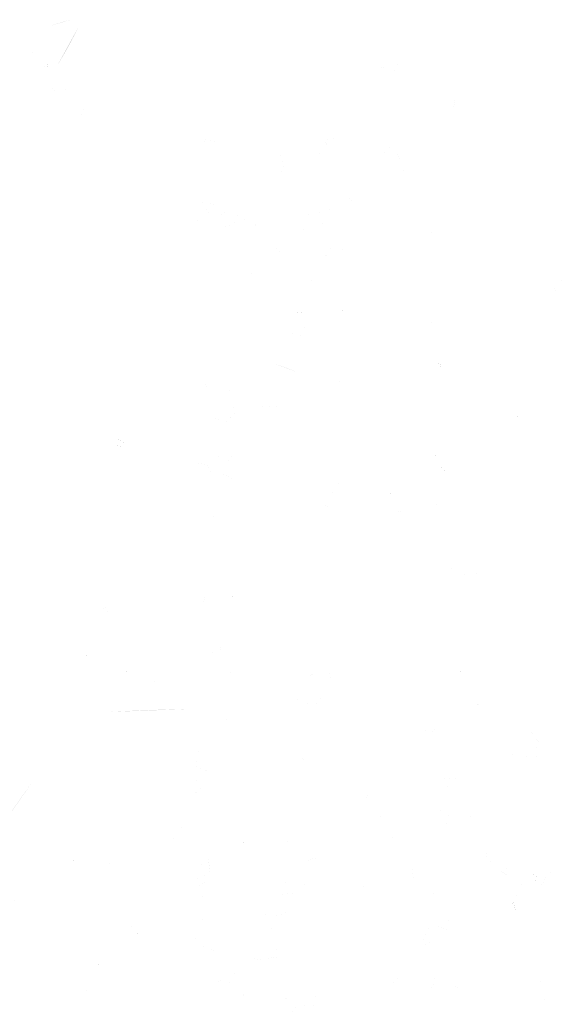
# Model space of a CAD drawing. Header units: inches. Extents: x -5.1 to 19.6, y 0 to 17.7.
# Tile 15 of 25: x 18.738 to 18.904, y 16.6 to 16.905. Entities that reach past the tile are written whole.
import ezdxf

# ---------------------------------------------------------------- set-up
doc = ezdxf.new("R2010")
doc.units = ezdxf.units.IN
doc.header["$MEASUREMENT"] = 0
doc.layers.add('PDF_Solid Fills', color=7, linetype='CONTINUOUS')

msp = doc.modelspace()

# ---------------------------------------------------------------- hatches: boundary and pattern name
at = {"layer": 'PDF_Solid Fills', "true_color": 0xffffff, "transparency": 33554559}
h = msp.add_hatch(color=7, dxfattribs=at)
h.paths.add_polyline_path([(18.74075, 16.8961, 0.001197), (18.74425, 16.89302)], flags=0)
h.paths.add_polyline_path([(18.75371, 16.90541, 0.017467), (18.74748, 16.90352)], flags=0)
h.paths.add_polyline_path([(18.74961, 16.89139, 0.021712), (18.75615, 16.90327)], flags=0)
h.paths.add_polyline_path([(18.74667, 16.89029, 0.010269), (18.74638, 16.89202)], flags=0)
h.paths.add_polyline_path([(18.74511, 16.89106, 0.007978), (18.74686, 16.89046)], flags=0)
h = msp.add_hatch(color=7, dxfattribs=at)
h.paths.add_polyline_path([(18.8473, 16.8943, 0.00229), (18.84576, 16.89619)], flags=0)
h.paths.add_polyline_path([(18.85462, 16.89305, 0.001984), (18.85555, 16.88911)], flags=0)
h.paths.add_polyline_path([(18.85555, 16.88911, 0.001287), (18.84864, 16.89111)], flags=0)
h.paths.add_polyline_path([(18.84264, 16.88938, 0.000823), (18.8453, 16.89182)], flags=0)
at = {"layer": 'PDF_Solid Fills', "transparency": 33554559}
h = msp.add_hatch(color=256, dxfattribs=at)
h.paths.add_polyline_path([(18.7451, 16.89107, 0.007802), (18.74639, 16.89203)], flags=0)
h.paths.add_polyline_path([(18.74639, 16.89203, 0.008786), (18.74668, 16.8903)], flags=0)
h = msp.add_hatch(color=256, dxfattribs=at)
h.paths.add_polyline_path([(18.7539, 16.886, 0.001305), (18.75046, 16.88191)], flags=0)
h.paths.add_polyline_path([(18.75046, 16.88191, 0.003754), (18.74723, 16.88466)], flags=0)
h = msp.add_hatch(color=256, dxfattribs=at)
h.paths.add_polyline_path([(18.75643, 16.87453, 0.002533), (18.75811, 16.87922)], flags=0)
h.paths.add_polyline_path([(18.75643, 16.87453, 0.003709), (18.75532, 16.87485)], flags=0)
h = msp.add_hatch(color=256, dxfattribs=at)
h.paths.add_polyline_path([(18.87211, 16.87654, 0.000138), (18.87605, 16.87908)], flags=0)
h.paths.add_polyline_path([(18.87211, 16.87654, 0.002781), (18.87282, 16.88073)], flags=0)
h.paths.add_polyline_path([(18.87282, 16.88073, 0.001162), (18.87605, 16.87902)], flags=0)
h = msp.add_hatch(color=256, dxfattribs=at)
h.paths.add_polyline_path([(18.83223, 16.86794, 0.003239), (18.8349, 16.8639)], flags=0)
h.paths.add_polyline_path([(18.8355, 16.86871, 0.002115), (18.83223, 16.86794)], flags=0)
h.paths.add_polyline_path([(18.83571, 16.87304, 0.001006), (18.8355, 16.86871)], flags=0)
h.paths.add_polyline_path([(18.83571, 16.87304), (18.83852, 16.87304)], flags=0)
h = msp.add_hatch(color=256, dxfattribs=at)
h.paths.add_polyline_path([(18.7986, 16.8607, 0.001256), (18.79585, 16.86241)], flags=0)
h.paths.add_polyline_path([(18.79585, 16.86241, 0.001715), (18.79491, 16.86847)], flags=0)
h.paths.add_polyline_path([(18.79897, 16.86738, 0.002408), (18.79491, 16.86847)], flags=0)
h = msp.add_hatch(color=256, dxfattribs=at)
h.paths.add_polyline_path([(18.86226, 16.86701, 0.001286), (18.85663, 16.86897)], flags=0)
h.paths.add_polyline_path([(18.85744, 16.85866, 0.001462), (18.8528, 16.85972)], flags=0)
h.paths.add_polyline_path([(18.85269, 16.86045, 0.024008), (18.8528, 16.85972)], flags=0)
h.paths.add_polyline_path([(18.85638, 16.8617, 0.000389), (18.85269, 16.86045)], flags=0)
h.paths.add_polyline_path([(18.85415, 16.86449, 0.004796), (18.85638, 16.8617)], flags=0)
h.paths.add_polyline_path([(18.84974, 16.85782, 0.000446), (18.84844, 16.86232)], flags=0)
h.paths.add_polyline_path([(18.84844, 16.86232, 0.000433), (18.85663, 16.86897)], flags=0)
h = msp.add_hatch(color=256, dxfattribs=at)
h.paths.add_polyline_path([(18.81871, 16.86377, 0.015883), (18.81778, 16.86398)], flags=0)
h.paths.add_polyline_path([(18.81871, 16.86377, 0.002635), (18.81992, 16.85921)], flags=0)
h.paths.add_polyline_path([(18.81992, 16.85921, 0.0016), (18.81749, 16.85696)], flags=0)
h = msp.add_hatch(color=256, dxfattribs=at)
h.paths.add_polyline_path([(18.82868, 16.86176, 0.001668), (18.83193, 16.86528)], flags=0)
h.paths.add_polyline_path([(18.83193, 16.86528, 0.001023), (18.83262, 16.86211)], flags=0)
h.paths.add_polyline_path([(18.83262, 16.86211, 0.001389), (18.83558, 16.86251)], flags=0)
h.paths.add_polyline_path([(18.82576, 16.85036, 0.000821), (18.82695, 16.85411)], flags=0)
h.paths.add_polyline_path([(18.82356, 16.85463, 0.002212), (18.82695, 16.85411)], flags=0)
h = msp.add_hatch(color=256, dxfattribs=at)
h.paths.add_polyline_path([(18.79238, 16.84891, 0.001137), (18.8019, 16.84782)], flags=0)
h.paths.add_polyline_path([(18.80007, 16.85432, 0.012063), (18.79899, 16.8548)], flags=0)
h = msp.add_hatch(color=256, dxfattribs=at)
h.paths.add_polyline_path([(18.83853, 16.84383, 0.00164), (18.84247, 16.8472)], flags=0)
h.paths.add_polyline_path([(18.83899, 16.85139, 0.000501), (18.83853, 16.84383)], flags=0)
h.paths.add_polyline_path([(18.84247, 16.8472, 0.001644), (18.83899, 16.85139)], flags=0)
h = msp.add_hatch(color=256, dxfattribs=at)
h.paths.add_polyline_path([(18.88823, 16.84904, 0.000415), (18.88981, 16.84396)], flags=0)
h.paths.add_polyline_path([(18.88981, 16.84396), (18.88523, 16.84396)], flags=0)
h.paths.add_polyline_path([(18.88733, 16.84923, 0.001999), (18.88523, 16.84396)], flags=0)
h = msp.add_hatch(color=256, dxfattribs=at)
h.paths.add_polyline_path([(18.7955, 16.84358, 0.002389), (18.79577, 16.84031)], flags=0)
h.paths.add_polyline_path([(18.7955, 16.84358, 0.000339), (18.79356, 16.84256)], flags=0)
h.paths.add_polyline_path([(18.79356, 16.84256, 0.012982), (18.79281, 16.84315)], flags=0)
h.paths.add_polyline_path([(18.79281, 16.84315, 0.00087), (18.7955, 16.847)], flags=0)
h.paths.add_polyline_path([(18.7955, 16.847, 0.00336), (18.79735, 16.84437)], flags=0)
h = msp.add_hatch(color=256, dxfattribs=at)
h.paths.add_polyline_path([(18.80085, 16.84627, 0.00046), (18.80506, 16.8422)], flags=0)
h.paths.add_polyline_path([(18.79918, 16.84093, 0.001717), (18.80506, 16.8422)], flags=0)
h.paths.add_polyline_path([(18.80085, 16.84633, 0.001677), (18.79918, 16.84093)], flags=0)
h = msp.add_hatch(color=256, dxfattribs=at)
h.paths.add_polyline_path([(18.80835, 16.84304, 0.001531), (18.80464, 16.84523)], flags=0)
h.paths.add_polyline_path([(18.81356, 16.84452, 0.001103), (18.80843, 16.83925)], flags=0)
h = msp.add_hatch(color=256, dxfattribs=at)
h.paths.add_polyline_path([(18.83207, 16.84411, 0.002935), (18.83146, 16.84067)], flags=0)
h.paths.add_polyline_path([(18.83146, 16.84067, 0.000198), (18.8264, 16.84484)], flags=0)
h.paths.add_polyline_path([(18.8264, 16.84484, 0.000753), (18.83755, 16.84728)], flags=0)
h.paths.add_polyline_path([(18.83961, 16.83584, 0.000754), (18.83463, 16.83126)], flags=0)
h.paths.add_polyline_path([(18.83463, 16.83126, 0.007022), (18.83169, 16.83315)], flags=0)
h.paths.add_polyline_path([(18.83492, 16.8349, 0.001865), (18.83169, 16.83315)], flags=0)
h = msp.add_hatch(color=256, dxfattribs=at)
h.paths.add_polyline_path([(18.82099, 16.83817, 0.001563), (18.82358, 16.83963)], flags=0)
h.paths.add_polyline_path([(18.81876, 16.84113, 0.001757), (18.82099, 16.83817)], flags=0)
h = msp.add_hatch(color=256, dxfattribs=at)
h.paths.add_polyline_path([(18.82357, 16.8396, 0.000673), (18.8278, 16.84104)], flags=0)
h.paths.add_polyline_path([(18.83095, 16.833, 0.000437), (18.8278, 16.84104)], flags=0)
h = msp.add_hatch(color=256, dxfattribs=at)
h.paths.add_polyline_path([(18.86588, 16.83942, 0.000384), (18.86038, 16.8389)], flags=0)
h.paths.add_polyline_path([(18.86061, 16.83792, 0.011592), (18.86038, 16.8389)], flags=0)
h = msp.add_hatch(color=256, dxfattribs=at)
h.paths.add_polyline_path([(18.81789, 16.83352, 0.001361), (18.81672, 16.83771)], flags=0)
h.paths.add_polyline_path([(18.82203, 16.83412, 0.002152), (18.81789, 16.83352)], flags=0)
h = msp.add_hatch(color=256, dxfattribs=at)
h.paths.add_polyline_path([(18.80903, 16.83289, 0.000103), (18.81748, 16.82529)], flags=0)
h.paths.add_polyline_path([(18.80657, 16.8251, 0.001727), (18.81103, 16.82754)], flags=0)
h = msp.add_hatch(color=256, dxfattribs=at)
h.paths.add_polyline_path([(18.83001, 16.82513, 0.000632), (18.82559, 16.82396)], flags=0)
h.paths.add_polyline_path([(18.81801, 16.82801, 0.000221), (18.82559, 16.82396)], flags=0)
h.paths.add_polyline_path([(18.82005, 16.83084, 0.002021), (18.81801, 16.82801)], flags=0)
h = msp.add_hatch(color=256, dxfattribs=at)
h.paths.add_polyline_path([(18.90473, 16.81969, 0.000369), (18.9086, 16.82311)], flags=0)
h.paths.add_polyline_path([(18.90246, 16.82532, 0.000776), (18.90473, 16.81969)], flags=0)
h.paths.add_polyline_path([(18.90837, 16.82423, 0.000621), (18.90246, 16.82532)], flags=0)
h = msp.add_hatch(color=256, dxfattribs=at)
h.paths.add_polyline_path([(18.83829, 16.81501, 0.004684), (18.83664, 16.81695)], flags=0)
h.paths.add_polyline_path([(18.83923, 16.81763, 0.001566), (18.8365, 16.81682)], flags=0)
h = msp.add_hatch(color=256, dxfattribs=at)
h.paths.add_polyline_path([(18.82417, 16.81211, 0.001566), (18.82335, 16.81484)], flags=0)
h.paths.add_polyline_path([(18.82335, 16.81484), (18.82327, 16.81478)], flags=0)
h.paths.add_polyline_path([(18.82327, 16.81478, 0.006751), (18.82556, 16.81455)], flags=0)
h.paths.add_polyline_path([(18.82556, 16.81455, 0.004678), (18.82402, 16.81224)], flags=0)
h = msp.add_hatch(color=256, dxfattribs=at)
h.paths.add_polyline_path([(18.82166, 16.81173, 0.000309), (18.82328, 16.80544)], flags=0)
h.paths.add_polyline_path([(18.82166, 16.81173, 0.001834), (18.82416, 16.81211)], flags=0)
h.paths.add_polyline_path([(18.82416, 16.81211), (18.82403, 16.81223)], flags=0)
h.paths.add_polyline_path([(18.82689, 16.80944, 0.001241), (18.82403, 16.81223)], flags=0)
h.paths.add_polyline_path([(18.82318, 16.80552, 0.000672), (18.82689, 16.80944)], flags=0)
h = msp.add_hatch(color=256, dxfattribs=at)
h.paths.add_polyline_path([(18.84246, 16.80911, 0.000245), (18.8415, 16.81254)], flags=0)
h.paths.add_polyline_path([(18.83914, 16.81394, 0.002079), (18.8416, 16.81244)], flags=0)
h = msp.add_hatch(color=256, dxfattribs=at)
h.paths.add_polyline_path([(18.86565, 16.81068, 0.006515), (18.8654, 16.8128)], flags=0)
h.paths.add_polyline_path([(18.87028, 16.81243, 0.001717), (18.8654, 16.8128)], flags=0)
h = msp.add_hatch(color=256, dxfattribs=at)
h.paths.add_polyline_path([(18.86253, 16.80509, 0.001893), (18.86403, 16.80628)], flags=0)
h.paths.add_polyline_path([(18.86139, 16.80665, 0.006503), (18.86253, 16.80509)], flags=0)
h = msp.add_hatch(color=256, dxfattribs=at)
h.paths.add_polyline_path([(18.86744, 16.79928, 0.011222), (18.86859, 16.79843)], flags=0)
h.paths.add_polyline_path([(18.86859, 16.79843, 0.007873), (18.86763, 16.79718)], flags=0)
h = msp.add_hatch(color=256, dxfattribs=at)
h.paths.add_polyline_path([(18.80687, 16.79554, 0.000679), (18.81116, 16.79269)], flags=0)
h.paths.add_polyline_path([(18.80721, 16.79623, 0.000551), (18.81471, 16.79408)], flags=0)
h = msp.add_hatch(color=256, dxfattribs=at)
h.paths.add_polyline_path([(18.82393, 16.79623, 0.01464), (18.81726, 16.79873)], flags=0)
h.paths.add_polyline_path([(18.82408, 16.79354, 0.000855), (18.81639, 16.7974)], flags=0)
h = msp.add_hatch(color=256, dxfattribs=at)
h.paths.add_polyline_path([(18.83179, 16.79268, 0.001679), (18.83463, 16.79397)], flags=0)
h.paths.add_polyline_path([(18.83463, 16.79397, 0.000795), (18.83194, 16.79693)], flags=0)
h.paths.add_polyline_path([(18.83681, 16.79603, 0.001002), (18.83733, 16.78945)], flags=0)
h = msp.add_hatch(color=256, dxfattribs=at)
h.paths.add_polyline_path([(18.8029, 16.78917, 0.003438), (18.80269, 16.792)], flags=0)
h.paths.add_polyline_path([(18.79369, 16.79529, 0.002267), (18.79648, 16.79058)], flags=0)
h = msp.add_hatch(color=256, dxfattribs=at)
h.paths.add_polyline_path([(18.7999, 16.78786, 0.00058), (18.80555, 16.78432)], flags=0)
h.paths.add_polyline_path([(18.80109, 16.78022, 0.003257), (18.80555, 16.78432)], flags=0)
h.paths.add_polyline_path([(18.80109, 16.78022, 0.002737), (18.7974, 16.78286)], flags=0)
h.paths.add_polyline_path([(18.7999, 16.78791, 0.001092), (18.7974, 16.78286)], flags=0)
h = msp.add_hatch(color=256, dxfattribs=at)
h.paths.add_polyline_path([(18.81966, 16.78537, 0.000533), (18.80997, 16.78583)], flags=0)
h.paths.add_polyline_path([(18.81966, 16.78537, 0.001643), (18.81979, 16.78646)], flags=0)
h = msp.add_hatch(color=256, dxfattribs=at)
h.paths.add_polyline_path([(18.89486, 16.78201, 0.002421), (18.89326, 16.78382)], flags=0)
h.paths.add_polyline_path([(18.89142, 16.78184, 0.000811), (18.89326, 16.78382)], flags=0)
h = msp.add_hatch(color=256, dxfattribs=at)
h.paths.add_polyline_path([(18.80396, 16.77587), (18.79883, 16.77587)], flags=0)
h.paths.add_polyline_path([(18.80516, 16.77255, 0.000935), (18.80169, 16.76753)], flags=0)
h.paths.add_polyline_path([(18.79746, 16.77291, 0.001267), (18.80169, 16.76753)], flags=0)
h.paths.add_polyline_path([(18.79746, 16.77291), (18.79758, 16.77278)], flags=0)
h.paths.add_polyline_path([(18.80285, 16.77866), (18.80271, 16.77878)], flags=0)
h = msp.add_hatch(color=256, dxfattribs=at)
h.paths.add_polyline_path([(18.77019, 16.77472, 0.003719), (18.76867, 16.77233)], flags=0)
h.paths.add_polyline_path([(18.76709, 16.77514, 0.003165), (18.76867, 16.77233)], flags=0)
h.paths.add_polyline_path([(18.77034, 16.77456, 0.00492), (18.76765, 16.7757)], flags=0)
h = msp.add_hatch(color=256, dxfattribs=at)
h.paths.add_polyline_path([(18.86748, 16.77153, 0.002072), (18.86625, 16.76962)], flags=0)
h.paths.add_polyline_path([(18.86527, 16.77126, 0.011184), (18.86625, 16.76962)], flags=0)
h = msp.add_hatch(color=256, dxfattribs=at)
h.paths.add_polyline_path([(18.79621, 16.76747, 0.002969), (18.79734, 16.76476)], flags=0)
h.paths.add_polyline_path([(18.79634, 16.76734, 0.001997), (18.79296, 16.76809)], flags=0)
h = msp.add_hatch(color=256, dxfattribs=at)
h.paths.add_polyline_path([(18.86838, 16.76686, 0.00946), (18.87021, 16.76544)], flags=0)
h.paths.add_polyline_path([(18.86936, 16.76805, 0.000846), (18.86838, 16.76686)], flags=0)
h = msp.add_hatch(color=256, dxfattribs=at)
h.paths.add_polyline_path([(18.80573, 16.7624, 0.002638), (18.79859, 16.76553)], flags=0)
h.paths.add_polyline_path([(18.80194, 16.76092, 0.00002), (18.80573, 16.7624)], flags=0)
h = msp.add_hatch(color=256, dxfattribs=at)
h.paths.add_polyline_path([(18.83213, 16.76319, 0.001643), (18.83092, 16.76223)], flags=0)
h.paths.add_polyline_path([(18.8333, 16.76169, 0.002899), (18.83213, 16.76319)], flags=0)
h = msp.add_hatch(color=256, dxfattribs=at)
h.paths.add_polyline_path([(18.8323, 16.75536, 0.004639), (18.83451, 16.75372)], flags=0)
h.paths.add_polyline_path([(18.8323, 16.75536, 0.000516), (18.83864, 16.76416)], flags=0)
h = msp.add_hatch(color=256, dxfattribs=at)
h.paths.add_polyline_path([(18.86753, 16.75423, 0.000968), (18.86419, 16.75964)], flags=0)
h.paths.add_polyline_path([(18.86509, 16.75327, 0.001379), (18.86753, 16.75423)], flags=0)
h.paths.add_polyline_path([(18.86509, 16.75327), (18.86521, 16.75316)], flags=0)
h = msp.add_hatch(color=256, dxfattribs=at)
h.paths.add_polyline_path([(18.85186, 16.75933, 0.008521), (18.85101, 16.75808)], flags=0)
h.paths.add_polyline_path([(18.85301, 16.75852, 0.004145), (18.85186, 16.75933)], flags=0)
h = msp.add_hatch(color=256, dxfattribs=at)
h.paths.add_polyline_path([(18.86816, 16.75047, 0.001233), (18.8651, 16.75327)], flags=0)
h.paths.add_polyline_path([(18.85299, 16.75352, 0.00145), (18.86012, 16.75237)], flags=0)
h.paths.add_polyline_path([(18.85449, 16.75839, 0.000114), (18.8592, 16.75533)], flags=0)
h = msp.add_hatch(color=256, dxfattribs=at)
h.paths.add_polyline_path([(18.90163, 16.75647, 0.005322), (18.9039, 16.7577)], flags=0)
h.paths.add_polyline_path([(18.90317, 16.75903, 0.009021), (18.9039, 16.7577)], flags=0)
h = msp.add_hatch(color=256, dxfattribs=at)
h.paths.add_polyline_path([(18.79585, 16.748, 0.000818), (18.79885, 16.75342)], flags=0)
h.paths.add_polyline_path([(18.79279, 16.75271, 0.000114), (18.79585, 16.748)], flags=0)
h.paths.add_polyline_path([(18.79823, 16.75423, 0.000225), (18.79279, 16.75271)], flags=0)
h = msp.add_hatch(color=256, dxfattribs=at)
h.paths.add_polyline_path([(18.87351, 16.73599, 0.001058), (18.86995, 16.73491)], flags=0)
h.paths.add_polyline_path([(18.87351, 16.73599, 0.00022), (18.87572, 16.73166)], flags=0)
h.paths.add_polyline_path([(18.87555, 16.73487, 0.002422), (18.87628, 16.73189)], flags=0)
h.paths.add_polyline_path([(18.87555, 16.73487, 0.000298), (18.88293, 16.73274)], flags=0)
h = msp.add_hatch(color=256, dxfattribs=at)
h.paths.add_polyline_path([(18.79451, 16.72444, 0.008186), (18.79541, 16.72381)], flags=0)
h.paths.add_polyline_path([(18.79451, 16.72444, 0.002162), (18.79668, 16.72983)], flags=0)
h = msp.add_hatch(color=256, dxfattribs=at)
h.paths.add_polyline_path([(18.80587, 16.726, 0.006271), (18.80383, 16.72504)], flags=0)
h.paths.add_polyline_path([(18.80325, 16.72656, 0.006463), (18.80564, 16.72679)], flags=0)
h = msp.add_hatch(color=256, dxfattribs=at)
h.paths.add_polyline_path([(18.76451, 16.72322, 0.004528), (18.76195, 16.72211)], flags=0)
h.paths.add_polyline_path([(18.76253, 16.72557, 0.004198), (18.76451, 16.72322)], flags=0)
h.paths.add_polyline_path([(18.76289, 16.72099, 0.001688), (18.76737, 16.72309)], flags=0)
h = msp.add_hatch(color=256, dxfattribs=at)
h.paths.add_polyline_path([(18.79598, 16.70947, 0.003696), (18.79512, 16.71205)], flags=0)
h.paths.add_polyline_path([(18.79512, 16.71205, 0.003497), (18.79991, 16.71207)], flags=0)
h.paths.add_polyline_path([(18.80033, 16.70932, 0.001136), (18.79975, 16.7122)], flags=0)
h.paths.add_polyline_path([(18.80033, 16.70932, 0.003052), (18.79589, 16.70955)], flags=0)
h = msp.add_hatch(color=256, dxfattribs=at)
h.paths.add_polyline_path([(18.75949, 16.70928, 0.004826), (18.75795, 16.70816)], flags=0)
h.paths.add_polyline_path([(18.76034, 16.70803, 0.001743), (18.75949, 16.70928)], flags=0)
h = msp.add_hatch(color=256, dxfattribs=at)
h.paths.add_polyline_path([(18.77272, 16.70393, 0.000777), (18.77186, 16.70275)], flags=0)
h.paths.add_polyline_path([(18.77034, 16.70385, 0.006728), (18.77186, 16.70275)], flags=0)
h = msp.add_hatch(color=256, dxfattribs=at)
h.paths.add_polyline_path([(18.77853, 16.69994, 0.001408), (18.78301, 16.7014)], flags=0)
h.paths.add_polyline_path([(18.78301, 16.7014, 0.016208), (18.7828, 16.70232)], flags=0)
h = msp.add_hatch(color=256, dxfattribs=at)
h.paths.add_polyline_path([(18.80272, 16.70414, 0.000836), (18.79832, 16.70335)], flags=0)
h.paths.add_polyline_path([(18.80478, 16.69964, 0.000837), (18.80272, 16.70414)], flags=0)
h.paths.add_polyline_path([(18.80407, 16.69907, 0.010745), (18.80478, 16.69964)], flags=0)
h.paths.add_polyline_path([(18.80128, 16.70151, 0.003231), (18.80407, 16.69907)], flags=0)
h.paths.add_polyline_path([(18.79388, 16.69964, 0.000397), (18.80128, 16.70151)], flags=0)
h = msp.add_hatch(color=256, dxfattribs=at)
h.paths.add_polyline_path([(18.83368, 16.70462, 0.002728), (18.8346, 16.69958)], flags=0)
h.paths.add_polyline_path([(18.82956, 16.70287, 0.003262), (18.82591, 16.70168)], flags=0)
h = msp.add_hatch(color=256, dxfattribs=at)
h.paths.add_polyline_path([(18.87499, 16.70179, 0.005769), (18.87497, 16.7045)], flags=0)
h.paths.add_polyline_path([(18.87414, 16.70183, 0.001382), (18.87476, 16.70441)], flags=0)
h = msp.add_hatch(color=256, dxfattribs=at)
h.paths.add_polyline_path([(18.88489, 16.70156, 0.000141), (18.88336, 16.69783)], flags=0)
h.paths.add_polyline_path([(18.88982, 16.70351, 0.000304), (18.88476, 16.70143)], flags=0)
h = msp.add_hatch(color=256, dxfattribs=at)
h.paths.add_polyline_path([(18.82894, 16.69265, 0.000675), (18.82131, 16.69619)], flags=0)
h.paths.add_polyline_path([(18.83287, 16.69688, 0.001504), (18.82894, 16.69265)], flags=0)
h = msp.add_hatch(color=256, dxfattribs=at)
h.paths.add_polyline_path([(18.87958, 16.69835, 0.000312), (18.87842, 16.69394)], flags=0)
h.paths.add_polyline_path([(18.88048, 16.69296, 0.005693), (18.87829, 16.69406)], flags=0)
at = {"layer": 'PDF_Solid Fills', "true_color": 0xffffff, "transparency": 33554559}
h = msp.add_hatch(color=7, dxfattribs=at)
h.paths.add_polyline_path([(18.81984, 16.58538, 0.002423), (18.82124, 16.58632)], flags=0)
h.paths.add_polyline_path([(18.77238, 16.58417, 0.005484), (18.77159, 16.58236)], flags=0)
h.paths.add_polyline_path([(18.78267, 16.5772, 0.0026), (18.78163, 16.57592)], flags=0)
h.paths.add_polyline_path([(18.84353, 16.63605, 0.007567), (18.84471, 16.63707)], flags=0)
h.paths.add_polyline_path([(18.73665, 16.6322, 0.005262), (18.73509, 16.63432)], flags=0)
h.paths.add_polyline_path([(18.76409, 16.66245, 0.001987), (18.76259, 16.66378)], flags=0)
h.paths.add_polyline_path([(18.74078, 16.62234, 0.000651), (18.74211, 16.62145)], flags=0)
h.paths.add_polyline_path([(18.75378, 16.64551, 0.00713), (18.75496, 16.6447)], flags=0)
h.paths.add_polyline_path([(18.84501, 16.64607, 0.001353), (18.84413, 16.64715)], flags=0)
h.paths.add_polyline_path([(18.76474, 16.64338, 0.005093), (18.76632, 16.64451)], flags=0)
h.paths.add_polyline_path([(18.7858, 16.65151, 0.005495), (18.78459, 16.65242)], flags=0)
h.paths.add_polyline_path([(18.82701, 16.64347, 0.003934), (18.82582, 16.64253)], flags=0)
h.paths.add_polyline_path([(18.81026, 16.67847, 0.005394), (18.80896, 16.68003)], flags=0)
h.paths.add_polyline_path([(18.78674, 16.58351, 0.008733), (18.7848, 16.58215)], flags=0)
h.paths.add_polyline_path([(18.75744, 16.6044, 0.005707), (18.75994, 16.60517)], flags=0)
h.paths.add_polyline_path([(18.77236, 16.62442, 0.012637), (18.77349, 16.62478)], flags=0)
h.paths.add_polyline_path([(18.77349, 16.62478, 0.000716), (18.7748, 16.62151)], flags=0)
h.paths.add_polyline_path([(18.81815, 16.65411, 0.001676), (18.82115, 16.65049)], flags=0)
h.paths.add_polyline_path([(18.79669, 16.63909, 0.001751), (18.79288, 16.63672)], flags=0)
h.paths.add_polyline_path([(18.82574, 16.64457, 0.004725), (18.83059, 16.64597)], flags=0)
h.paths.add_polyline_path([(18.82471, 16.67682, 0.002038), (18.82817, 16.67513)], flags=0)
h.paths.add_polyline_path([(18.83853, 16.62676, 0.002779), (18.83486, 16.62236)], flags=0)
h.paths.add_polyline_path([(18.81228, 16.59257, 0.000402), (18.81678, 16.59745)], flags=0)
h.paths.add_polyline_path([(18.83396, 16.66172, 0.000215), (18.83057, 16.65472)], flags=0)
h.paths.add_polyline_path([(18.81538, 16.62109, 0.001676), (18.81844, 16.61603)], flags=0)
h.paths.add_polyline_path([(18.82146, 16.58924, 0.000557), (18.82328, 16.58495)], flags=0)
h.paths.add_polyline_path([(18.82424, 16.5849, 0.00113), (18.82703, 16.59301)], flags=0)
h.paths.add_polyline_path([(18.82146, 16.58924, 0.001547), (18.82613, 16.59359)], flags=0)
h.paths.add_polyline_path([(18.79221, 16.6702, 0.000913), (18.79446, 16.66782)], flags=0)
h.paths.add_polyline_path([(18.79194, 16.66551, 0.005076), (18.79446, 16.66782)], flags=0)
h.paths.add_polyline_path([(18.81765, 16.63307, 0.000639), (18.82426, 16.63076)], flags=0)
h.paths.add_polyline_path([(18.82663, 16.6387, 0.000342), (18.82426, 16.63076)], flags=0)
h.paths.add_polyline_path([(18.82369, 16.64057, 0.00034), (18.82663, 16.6387)], flags=0)
h.paths.add_polyline_path([(18.81894, 16.63738, 0.000746), (18.82369, 16.64057)], flags=0)
h.paths.add_polyline_path([(18.82301, 16.63472, 0.000924), (18.81894, 16.63738)], flags=0)
h.paths.add_polyline_path([(18.82301, 16.63472, 0.002119), (18.81761, 16.63438)], flags=0)
h.paths.add_polyline_path([(18.79276, 16.68695, 0.000178), (18.79734, 16.68867)], flags=0)
h.paths.add_polyline_path([(18.79276, 16.68695), (18.79276, 16.6792)], flags=0)
h.paths.add_polyline_path([(18.79413, 16.67761, 0.002706), (18.79276, 16.6792)], flags=0)
h.paths.add_polyline_path([(18.79178, 16.67428, 0.000548), (18.79413, 16.67761)], flags=0)
h.paths.add_polyline_path([(18.79178, 16.67428, 0.002489), (18.79738, 16.67213)], flags=0)
h.paths.add_polyline_path([(18.82092, 16.60272, 0.008521), (18.82003, 16.6018)], flags=0)
h.paths.add_polyline_path([(18.81874, 16.61511, 0.000302), (18.81092, 16.61415)], flags=0)
h.paths.add_polyline_path([(18.80934, 16.6183, 0.000479), (18.81092, 16.61415)], flags=0)
h.paths.add_polyline_path([(18.8028, 16.5809, 0.001867), (18.81063, 16.57761)], flags=0)
h.paths.add_polyline_path([(18.8014, 16.57332, 0.000531), (18.80676, 16.57288)], flags=0)
h.paths.add_polyline_path([(18.80692, 16.57607, 0.005425), (18.80676, 16.57288)], flags=0)
h.paths.add_polyline_path([(18.81038, 16.57188, 0.003954), (18.80767, 16.57622)], flags=0)
h.paths.add_polyline_path([(18.81801, 16.57645, 0.000923), (18.8169, 16.5723)], flags=0)
h.paths.add_polyline_path([(18.81424, 16.57767, 0.000249), (18.81801, 16.57645)], flags=0)
h.paths.add_polyline_path([(18.81424, 16.57767, 0.00313), (18.81794, 16.57951)], flags=0)
h.paths.add_polyline_path([(18.82065, 16.57188, 0.000358), (18.81794, 16.57951)], flags=0)
h.paths.add_polyline_path([(18.80586, 16.6048, 0.004534), (18.80871, 16.60174)], flags=0)
h.paths.add_polyline_path([(18.81321, 16.59924, 0.000018), (18.82124, 16.59655)], flags=0)
h.paths.add_polyline_path([(18.82124, 16.59655, 0.001156), (18.82511, 16.60126)], flags=0)
h.paths.add_polyline_path([(18.82651, 16.59765, 0.002245), (18.82609, 16.60055)], flags=0)
h.paths.add_polyline_path([(18.82315, 16.59686, 0.002083), (18.82651, 16.59765)], flags=0)
h.paths.add_polyline_path([(18.82996, 16.60478, 0.001492), (18.82817, 16.59547)], flags=0)
h.paths.add_polyline_path([(18.80407, 16.5849, 0.004855), (18.80449, 16.58226)], flags=0)
h.paths.add_polyline_path([(18.81101, 16.57932, 0.000609), (18.81136, 16.58534)], flags=0)
h.paths.add_polyline_path([(18.80392, 16.58478), (18.80392, 16.59117)], flags=0)
h.paths.add_polyline_path([(18.80392, 16.59117, 0.000093), (18.80707, 16.5904)], flags=0)
h.paths.add_polyline_path([(18.82084, 16.62897, 0.00559), (18.8229, 16.62774)], flags=0)
h.paths.add_polyline_path([(18.81626, 16.62305, 0.000392), (18.81384, 16.62888)], flags=0)
h.paths.add_polyline_path([(18.79169, 16.64847, 0.012636), (18.79109, 16.64772)], flags=0)
h.paths.add_polyline_path([(18.79428, 16.64357, 0.001821), (18.79109, 16.64772)], flags=0)
h.paths.add_polyline_path([(18.79688, 16.64082, 0.002239), (18.79163, 16.63882)], flags=0)
h.paths.add_polyline_path([(18.79688, 16.64082, 0.007553), (18.79626, 16.64634)], flags=0)
h.paths.add_polyline_path([(18.79611, 16.63449, 0.001307), (18.79078, 16.63217)], flags=0)
h.paths.add_polyline_path([(18.79078, 16.63217, 0.000893), (18.79501, 16.63061)], flags=0)
h.paths.add_polyline_path([(18.79165, 16.62611, 0.002421), (18.79492, 16.6268)], flags=0)
h.paths.add_polyline_path([(18.79357, 16.59224, 0.000397), (18.79767, 16.59392)], flags=0)
h.paths.add_polyline_path([(18.79163, 16.65582, 0.000978), (18.78713, 16.65497)], flags=0)
h.paths.add_polyline_path([(18.85524, 16.60867, 0.004611), (18.85255, 16.6062)], flags=0)
h.paths.add_polyline_path([(18.86334, 16.60322, 0.000637), (18.85919, 16.6029)], flags=0)
h.paths.add_polyline_path([(18.85378, 16.5923), (18.85386, 16.5922)], flags=0)
h.paths.add_polyline_path([(18.84049, 16.59588, 0.000337), (18.84246, 16.59392)], flags=0)
h.paths.add_polyline_path([(18.84049, 16.59588, 0.000784), (18.8359, 16.59301)], flags=0)
h.paths.add_polyline_path([(18.8359, 16.59301, 0.000017), (18.84038, 16.58534)], flags=0)
h.paths.add_polyline_path([(18.83482, 16.58465, 0.000565), (18.84038, 16.58534)], flags=0)
h.paths.add_polyline_path([(18.82963, 16.5873, 0.008136), (18.8319, 16.5867)], flags=0)
h.paths.add_polyline_path([(18.83232, 16.58682, 0.000021), (18.83101, 16.58305)], flags=0)
h.paths.add_polyline_path([(18.83101, 16.58305, 0.000114), (18.83594, 16.58192)], flags=0)
h.paths.add_polyline_path([(18.83594, 16.58192), (18.83588, 16.58207)], flags=0)
h.paths.add_polyline_path([(18.83978, 16.57815), (18.83963, 16.57826)], flags=0)
h.paths.add_polyline_path([(18.83134, 16.57999), (18.83146, 16.57988)], flags=0)
h.paths.add_polyline_path([(18.82838, 16.58561, 0.001138), (18.83146, 16.57988)], flags=0)
h.paths.add_polyline_path([(18.82592, 16.5714, 0.001371), (18.82726, 16.5739)], flags=0)
h.paths.add_polyline_path([(18.83349, 16.57524, 0.003287), (18.83694, 16.57547)], flags=0)
h.paths.add_polyline_path([(18.82996, 16.56974, 0.003607), (18.81703, 16.57059)], flags=0)
h.paths.add_polyline_path([(18.80586, 16.5713, 0.005663), (18.81703, 16.57059)], flags=0)
h.paths.add_polyline_path([(18.78078, 16.57349, 0.000564), (18.80586, 16.5713)], flags=0)
h.paths.add_polyline_path([(18.73796, 16.59405, 0.00155), (18.73532, 16.5933)], flags=0)
h.paths.add_polyline_path([(18.73542, 16.5932, 0.000688), (18.73044, 16.59647)], flags=0)
h.paths.add_polyline_path([(18.73305, 16.60051, 0.003039), (18.73044, 16.59647)], flags=0)
h.paths.add_polyline_path([(18.73305, 16.60051, 0.002295), (18.7283, 16.59909)], flags=0)
h.paths.add_polyline_path([(18.7283, 16.59909, 0.000066), (18.7249, 16.60274)], flags=0)
h.paths.add_polyline_path([(18.71996, 16.60659, 0.002187), (18.72501, 16.60263)], flags=0)
h.paths.add_polyline_path([(18.71996, 16.60659, 0.001574), (18.72094, 16.61007)], flags=0)
h.paths.add_polyline_path([(18.71328, 16.61292, 0.003821), (18.71424, 16.6167)], flags=0)
h.paths.add_polyline_path([(18.70784, 16.6168, 0.003749), (18.71571, 16.6269)], flags=0)
h.paths.add_polyline_path([(18.74165, 16.66911, 0.006645), (18.73192, 16.65513)], flags=0)
h.paths.add_polyline_path([(18.75667, 16.68842, 0.001371), (18.75934, 16.68672)], flags=0)
h.paths.add_polyline_path([(18.78971, 16.69184, 0.007874), (18.76586, 16.69095)], flags=0)
h.paths.add_polyline_path([(18.79701, 16.68947, 0.000834), (18.80109, 16.68786)], flags=0)
h.paths.add_polyline_path([(18.80109, 16.68786, 0.004975), (18.80228, 16.68915)], flags=0)
h.paths.add_polyline_path([(18.84426, 16.66317, 0.003448), (18.84663, 16.66611)], flags=0)
h.paths.add_polyline_path([(18.84426, 16.66317), (18.84699, 16.66317)], flags=0)
h.paths.add_polyline_path([(18.85161, 16.65582, 0.000488), (18.84699, 16.66317)], flags=0)
h.paths.add_polyline_path([(18.85057, 16.65349, 0.001153), (18.85521, 16.6509)], flags=0)
h.paths.add_polyline_path([(18.85924, 16.64376, 0.005075), (18.86017, 16.63863)], flags=0)
h.paths.add_polyline_path([(18.86017, 16.63863, 0.000024), (18.86307, 16.64086)], flags=0)
h.paths.add_polyline_path([(18.86765, 16.63415, 0.001154), (18.86124, 16.63647)], flags=0)
h.paths.add_polyline_path([(18.86765, 16.63415), (18.86765, 16.62576)], flags=0)
h.paths.add_polyline_path([(18.86765, 16.62576, 0.00108), (18.87194, 16.6267)], flags=0)
h.paths.add_polyline_path([(18.87071, 16.62336, 0.000026), (18.87194, 16.6267)], flags=0)
h.paths.add_polyline_path([(18.87071, 16.62336), (18.87084, 16.6234)], flags=0)
h.paths.add_polyline_path([(18.87084, 16.6234, 0.001828), (18.86553, 16.62538)], flags=0)
h.paths.add_polyline_path([(18.86211, 16.61895, 0.000889), (18.86553, 16.62538)], flags=0)
h.paths.add_polyline_path([(18.86294, 16.6183, 0.020793), (18.86211, 16.61895)], flags=0)
h.paths.add_polyline_path([(18.86611, 16.62051, 0.00332), (18.86294, 16.6183)], flags=0)
at = {"layer": 'PDF_Solid Fills', "transparency": 33554559}
h = msp.add_hatch(color=256, dxfattribs=at)
h.paths.add_polyline_path([(18.79177, 16.67427, 0.000625), (18.79738, 16.67212)], flags=0)
h.paths.add_polyline_path([(18.79415, 16.6776, 0.00175), (18.79177, 16.67427)], flags=0)
h.paths.add_polyline_path([(18.79275, 16.67919), (18.79275, 16.68694)], flags=0)
h.paths.add_polyline_path([(18.79275, 16.68694, 0.000178), (18.79733, 16.68867)], flags=0)
h = msp.add_hatch(color=256, dxfattribs=at)
h.paths.add_polyline_path([(18.86207, 16.68628, 0.001041), (18.86282, 16.68176)], flags=0)
h.paths.add_polyline_path([(18.86534, 16.68428, 0.000847), (18.86207, 16.68628)], flags=0)
h.paths.add_polyline_path([(18.86534, 16.68428, 0.00343), (18.86809, 16.68751)], flags=0)
h = msp.add_hatch(color=256, dxfattribs=at)
h.paths.add_polyline_path([(18.89939, 16.68118, 0.003205), (18.89716, 16.67918)], flags=0)
h.paths.add_polyline_path([(18.89849, 16.67577, 0.002616), (18.89716, 16.67918)], flags=0)
h.paths.add_polyline_path([(18.88811, 16.67564), (18.8882, 16.67556)], flags=0)
h.paths.add_polyline_path([(18.8882, 16.67556, 0.000703), (18.89291, 16.67977)], flags=0)
h.paths.add_polyline_path([(18.89474, 16.67629, 0.000759), (18.89291, 16.67977)], flags=0)
h.paths.add_polyline_path([(18.89597, 16.68206, 0.000984), (18.89474, 16.67629)], flags=0)
h.paths.add_polyline_path([(18.89928, 16.68108, 0.003964), (18.89578, 16.68568)], flags=0)
h = msp.add_hatch(color=256, dxfattribs=at)
h.paths.add_polyline_path([(18.79446, 16.66781, 0.001746), (18.79194, 16.6655)], flags=0)
h.paths.add_polyline_path([(18.79446, 16.66781, 0.002557), (18.79221, 16.67019)], flags=0)
h = msp.add_hatch(color=256, dxfattribs=at)
h.paths.add_polyline_path([(18.8726, 16.6665, 0.001581), (18.87645, 16.6697)], flags=0)
h.paths.add_polyline_path([(18.8726, 16.6665, 0.000182), (18.86687, 16.67006)], flags=0)
h.paths.add_polyline_path([(18.87625, 16.67062, 0.001172), (18.86687, 16.67006)], flags=0)
h = msp.add_hatch(color=256, dxfattribs=at)
h.paths.add_polyline_path([(18.88987, 16.66778, 0.002286), (18.88695, 16.66495)], flags=0)
h.paths.add_polyline_path([(18.88622, 16.66108, 0.00194), (18.88708, 16.66508)], flags=0)
h = msp.add_hatch(color=256, dxfattribs=at)
h.paths.add_polyline_path([(18.87963, 16.66261, 0.00043), (18.87708, 16.65884)], flags=0)
h.paths.add_polyline_path([(18.87708, 16.65884, 0.00558), (18.87835, 16.65803)], flags=0)
h = msp.add_hatch(color=256, dxfattribs=at)
h.paths.add_polyline_path([(18.86788, 16.66008, 0.013363), (18.8685, 16.66066)], flags=0)
h.paths.add_polyline_path([(18.8685, 16.66066, 0.000669), (18.87269, 16.65721)], flags=0)
h.paths.add_polyline_path([(18.86979, 16.65633, 0.003221), (18.87269, 16.65721)], flags=0)
h = msp.add_hatch(color=256, dxfattribs=at)
h.paths.add_polyline_path([(18.80777, 16.65003, 0.00424), (18.80679, 16.6511)], flags=0)
h.paths.add_polyline_path([(18.80802, 16.65214, 0.001129), (18.80679, 16.6511)], flags=0)
h = msp.add_hatch(color=256, dxfattribs=at)
h.paths.add_polyline_path([(18.88693, 16.64165, 0.002732), (18.89051, 16.64325)], flags=0)
h.paths.add_polyline_path([(18.88693, 16.64165, 0.003084), (18.89045, 16.63932)], flags=0)
h.paths.add_polyline_path([(18.88218, 16.64327, 0.000556), (18.88599, 16.6468)], flags=0)
h.paths.add_polyline_path([(18.88218, 16.64327, 0.001951), (18.8829, 16.6499)], flags=0)
h = msp.add_hatch(color=256, dxfattribs=at)
h.paths.add_polyline_path([(18.75496, 16.64469, 0.008076), (18.75377, 16.6455)], flags=0)
h.paths.add_polyline_path([(18.75483, 16.64661, 0.007071), (18.75377, 16.6455)], flags=0)
h = msp.add_hatch(color=256, dxfattribs=at)
h.paths.add_polyline_path([(18.79688, 16.64081, 0.00237), (18.79631, 16.64631)], flags=0)
h.paths.add_polyline_path([(18.79165, 16.63883, 0.00022), (18.79688, 16.64081)], flags=0)
h = msp.add_hatch(color=256, dxfattribs=at)
h.paths.add_polyline_path([(18.89681, 16.64087, 0.005003), (18.89835, 16.63956)], flags=0)
h.paths.add_polyline_path([(18.89835, 16.63956, 0.003413), (18.89697, 16.63802)], flags=0)
h = msp.add_hatch(color=256, dxfattribs=at)
h.paths.add_polyline_path([(18.90204, 16.64146, 0.002424), (18.90362, 16.63954)], flags=0)
h.paths.add_polyline_path([(18.90204, 16.64146, 0.002311), (18.89885, 16.6359)], flags=0)
h = msp.add_hatch(color=256, dxfattribs=at)
h.paths.add_polyline_path([(18.89353, 16.63784, 0.00083), (18.89124, 16.63203)], flags=0)
h.paths.add_polyline_path([(18.89353, 16.63784, 0.000169), (18.89774, 16.63503)], flags=0)
h = msp.add_hatch(color=256, dxfattribs=at)
h.paths.add_polyline_path([(18.79501, 16.63061, 0.000447), (18.79078, 16.63216)], flags=0)
h.paths.add_polyline_path([(18.79611, 16.63449, 0.000934), (18.79078, 16.63216)], flags=0)
h = msp.add_hatch(color=256, dxfattribs=at)
h.paths.add_polyline_path([(18.8911, 16.63217, 0.001512), (18.89168, 16.62867)], flags=0)
h.paths.add_polyline_path([(18.89168, 16.62867, 0.003072), (18.8892, 16.63067)], flags=0)
h.paths.add_polyline_path([(18.8892, 16.63067, 0.003525), (18.89125, 16.63202)], flags=0)
h = msp.add_hatch(color=256, dxfattribs=at)
h.paths.add_polyline_path([(18.79491, 16.62679, 0.00124), (18.79166, 16.6261)], flags=0)
h.paths.add_polyline_path([(18.79501, 16.6306, 0.002027), (18.79124, 16.62675)], flags=0)
h = msp.add_hatch(color=256, dxfattribs=at)
h.paths.add_polyline_path([(18.81626, 16.62306, 0.000386), (18.81384, 16.62887)], flags=0)
h.paths.add_polyline_path([(18.82084, 16.62898), (18.82099, 16.62908)], flags=0)
h.paths.add_polyline_path([(18.82099, 16.62908, 0.003228), (18.8167, 16.62743)], flags=0)
h = msp.add_hatch(color=256, dxfattribs=at)
h.paths.add_polyline_path([(18.82084, 16.62622), (18.82097, 16.62614)], flags=0)
h.paths.add_polyline_path([(18.82097, 16.62614, 0.000037), (18.82099, 16.6291)], flags=0)
h = msp.add_hatch(color=256, dxfattribs=at)
h.paths.add_polyline_path([(18.89691, 16.62629, 0.000167), (18.8897, 16.62463)], flags=0)
h.paths.add_polyline_path([(18.89783, 16.63079, 0.000556), (18.89691, 16.62629)], flags=0)
h = msp.add_hatch(color=256, dxfattribs=at)
h.paths.add_polyline_path([(18.89743, 16.62196, 0.0005), (18.89693, 16.61769)], flags=0)
h.paths.add_polyline_path([(18.89385, 16.61852, 0.000092), (18.89743, 16.62196)], flags=0)
h.paths.add_polyline_path([(18.89335, 16.62175, 0.000035), (18.89385, 16.61852)], flags=0)
h.paths.add_polyline_path([(18.90287, 16.62961, 0.000171), (18.89335, 16.62175)], flags=0)
h = msp.add_hatch(color=256, dxfattribs=at)
h.paths.add_polyline_path([(18.77348, 16.62478, 0.000716), (18.7748, 16.62151)], flags=0)
h.paths.add_polyline_path([(18.77236, 16.62442, 0.012637), (18.77348, 16.62478)], flags=0)
h = msp.add_hatch(color=256, dxfattribs=at)
h.paths.add_polyline_path([(18.86612, 16.62052, 0.002315), (18.86295, 16.61831)], flags=0)
h.paths.add_polyline_path([(18.86212, 16.61893, 0.009001), (18.86295, 16.61831)], flags=0)
h.paths.add_polyline_path([(18.86212, 16.61893, 0.00089), (18.86553, 16.62539)], flags=0)
h.paths.add_polyline_path([(18.86553, 16.62539, 0.000762), (18.87085, 16.62341)], flags=0)
h = msp.add_hatch(color=256, dxfattribs=at)
h.paths.add_polyline_path([(18.79907, 16.61308, 0.001221), (18.80149, 16.60829)], flags=0)
h.paths.add_polyline_path([(18.79651, 16.60631, 0.002819), (18.80149, 16.60829)], flags=0)
h.paths.add_polyline_path([(18.80299, 16.60619, 0.000226), (18.7968, 16.60544)], flags=0)
h.paths.add_polyline_path([(18.80299, 16.60619, 0.005311), (18.80249, 16.60886)], flags=0)
h.paths.add_polyline_path([(18.80249, 16.60886, 0.00432), (18.80474, 16.61025)], flags=0)
h.paths.add_polyline_path([(18.79551, 16.61773, 0.002327), (18.79201, 16.62108)], flags=0)
h.paths.add_polyline_path([(18.79526, 16.60244, 0.002005), (18.79538, 16.60146)], flags=0)
h.paths.add_polyline_path([(18.79882, 16.61688, 0.004423), (18.79551, 16.61773)], flags=0)
h = msp.add_hatch(color=256, dxfattribs=at)
h.paths.add_polyline_path([(18.81091, 16.61416, 0.001554), (18.80933, 16.61831)], flags=0)
h.paths.add_polyline_path([(18.81091, 16.61416, 0.001926), (18.81873, 16.61512)], flags=0)
h = msp.add_hatch(color=256, dxfattribs=at)
h.paths.add_polyline_path([(18.76309, 16.61205, 0.002486), (18.76199, 16.61307)], flags=0)
h.paths.add_polyline_path([(18.76178, 16.61066, 0.005587), (18.76309, 16.61205)], flags=0)
at = {"layer": 'PDF_Solid Fills', "true_color": 0xffffff, "transparency": 33554559}
h = msp.add_hatch(color=7, dxfattribs=at)
h.paths.add_polyline_path([(18.80249, 16.60886, 0.00432), (18.80474, 16.61025)], flags=0)
h.paths.add_polyline_path([(18.80299, 16.60619, 0.005311), (18.80249, 16.60886)], flags=0)
h.paths.add_polyline_path([(18.80299, 16.60619, 0.000226), (18.7968, 16.60544)], flags=0)
h.paths.add_polyline_path([(18.79651, 16.60631, 0.002819), (18.80149, 16.60829)], flags=0)
h.paths.add_polyline_path([(18.79907, 16.61308, 0.001221), (18.80149, 16.60829)], flags=0)
h = msp.add_hatch(color=7, dxfattribs=at)
h.paths.add_polyline_path([(18.86193, 16.60741, 0.000489), (18.86764, 16.60847)], flags=0)
h.paths.add_polyline_path([(18.86764, 16.60847, 0.002622), (18.86491, 16.60463)], flags=0)
h.paths.add_polyline_path([(18.86029, 16.60609, 0.000637), (18.86491, 16.60463)], flags=0)
h.paths.add_polyline_path([(18.86029, 16.60609, 0.000543), (18.85935, 16.60943)], flags=0)
at = {"layer": 'PDF_Solid Fills', "transparency": 33554559}
h = msp.add_hatch(color=256, dxfattribs=at)
h.paths.add_polyline_path([(18.90268, 16.60179, 0.001664), (18.89895, 16.60829)], flags=0)
h.paths.add_polyline_path([(18.90268, 16.60179, 0.001151), (18.89753, 16.60217)], flags=0)
h.paths.add_polyline_path([(18.89753, 16.60217), (18.89753, 16.60787)], flags=0)
h = msp.add_hatch(color=256, dxfattribs=at)
h.paths.add_polyline_path([(18.82817, 16.59546, 0.000127), (18.82996, 16.60477)], flags=0)
h.paths.add_polyline_path([(18.82315, 16.59688, 0.006459), (18.8265, 16.59765)], flags=0)
h.paths.add_polyline_path([(18.8265, 16.59765, 0.003005), (18.82608, 16.60055)], flags=0)
h.paths.add_polyline_path([(18.82123, 16.59655, 0.001098), (18.8251, 16.60127)], flags=0)
h.paths.add_polyline_path([(18.81321, 16.59923, 0.000018), (18.82123, 16.59655)], flags=0)
h.paths.add_polyline_path([(18.80585, 16.6048, 0.001803), (18.80871, 16.60173)], flags=0)
h = msp.add_hatch(color=256, dxfattribs=at)
h.paths.add_polyline_path([(18.87418, 16.60527, 0.007764), (18.8718, 16.60667)], flags=0)
h.paths.add_polyline_path([(18.87499, 16.60142), (18.87512, 16.6015)], flags=0)

doc.saveas('drawing.dxf')
